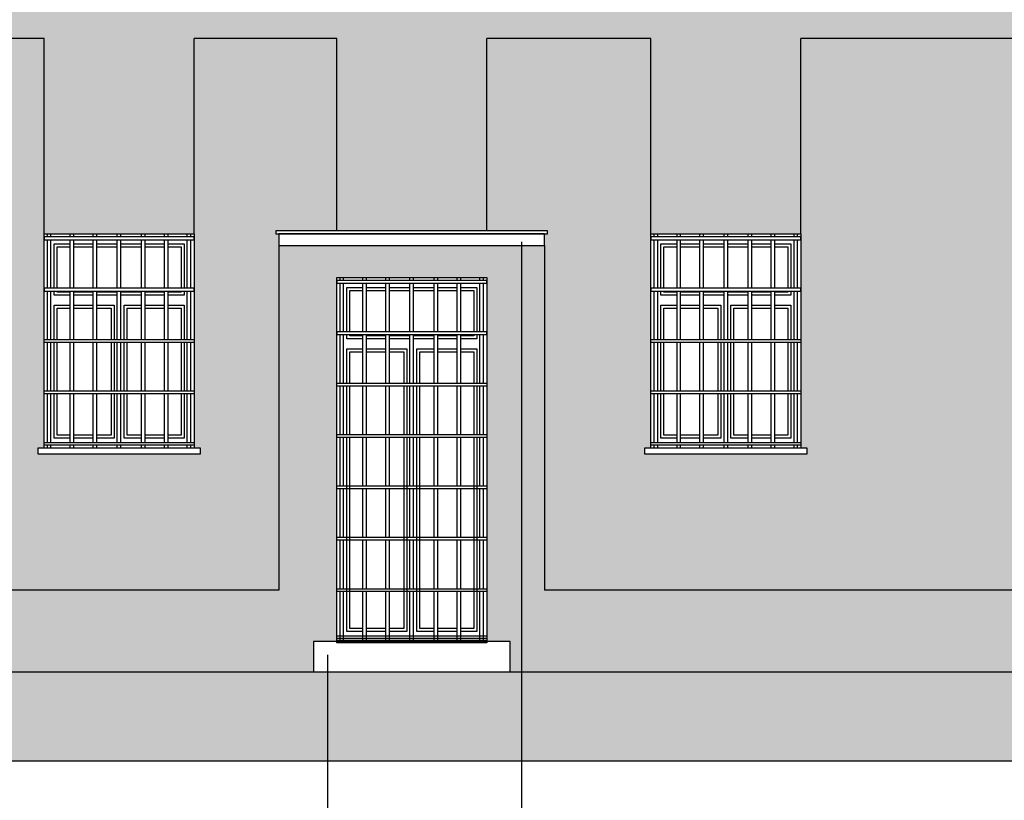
# Model space of a CAD drawing. Header units: millimetres. Extents: x 50026 to 146998, y 1038179 to 1573505.
# Tile 3 of 122: x 51277 to 51967, y 1045685 to 1046231. Entities that reach past the tile are written whole.
import ezdxf

# ---------------------------------------------------------------- set-up
doc = ezdxf.new("R2010")
doc.units = ezdxf.units.MM
doc.header["$LTSCALE"] = 0.025
for name, color, linetype in [('NAPISY', 2, 'Continuous'), ('szrafy', 8, 'Continuous'), ('ściany', 5, 'Continuous')]:
    doc.layers.add(name, color=color, linetype=linetype)

# ---------------------------------------------------------------- blocks, each defined once
blk = doc.blocks.new('4')
at = {"layer": 'ściany'}
h = blk.add_hatch(color=254, dxfattribs=at)
h.dxf.hatch_style = 1
h.paths.add_polyline_path([(53374.84, 1046613.25), (50772.62, 1046613.25), (50772.62, 1046583.25), (53374.84, 1046583.25)])
h.paths.add_polyline_path([(53374.84, 1046248.25), (50772.62, 1046248.25), (50772.62, 1046218.25), (50955.23, 1046218.25), (50955.23, 1046081.35), (51060.23, 1046081.35), (51060.23, 1046218.25), (51294.23, 1046218.25), (51294.23, 1046081.35), (51399.23, 1046081.35), (51399.23, 1046218.25), (51499.23, 1046218.25), (51499.23, 1046083.48), (51604.23, 1046083.48), (51604.23, 1046218.25), (51719.23, 1046218.25), (51719.23, 1046081.35), (51824.23, 1046081.35), (51824.23, 1046218.25), (52114.23, 1046218.25), (52114.23, 1046081.35), (52219.23, 1046081.35), (52219.23, 1046218.25), (52319.23, 1046218.25), (52319.23, 1046081.35), (52424.23, 1046081.35), (52424.23, 1046218.25), (52524.23, 1046218.25), (52524.23, 1046081.35), (52629.23, 1046081.35), (52629.23, 1046218.25), (52729.23, 1046218.25), (52729.23, 1046081.35), (52834.23, 1046081.35), (52834.23, 1046218.25), (53088.23, 1046218.25), (53088.23, 1046081.35), (53193.23, 1046081.35), (53193.23, 1046218.25), (53243.23, 1046218.25), (53243.23, 1046081.35), (53348.23, 1046081.35), (53348.23, 1046218.25), (53374.84, 1046218.25)])
h.paths.add_polyline_path([(53400.23, 1046248.25), (53384.84, 1046248.25), (53384.84, 1046218.25), (53400.23, 1046218.25)])
h.paths.add_polyline_path([(53400.23, 1046613.25), (53384.84, 1046613.25), (53384.84, 1046583.25), (53400.23, 1046583.25)])
h.paths.add_polyline_path([(50762.62, 1046613.25), (50747.23, 1046613.25), (50747.23, 1046583.25), (50762.62, 1046583.25)])
h.paths.add_polyline_path([(50762.62, 1046248.25), (50747.23, 1046248.25), (50747.23, 1046218.25), (50762.62, 1046218.25)])
h = blk.add_hatch(color=253, dxfattribs=at)
h.dxf.hatch_style = 1
h.paths.add_polyline_path([(51294.23, 1046218.25), (51060.23, 1046218.25), (51060.23, 1046081.35), (51060.23, 1045931.35), (51064.63, 1045931.35), (51064.63, 1045927.45), (50950.83, 1045927.45), (50950.83, 1045931.35), (50955.23, 1045931.35), (50955.23, 1046081.35), (50955.23, 1046218.25), (50772.62, 1046218.25), (50772.62, 1045831.98), (51458.68, 1045831.98), (51458.68, 1046073.2), (51458.68, 1046081.35), (51456.56, 1046081.35), (51456.56, 1046083.48), (51499.23, 1046083.48), (51499.23, 1046218.25), (51399.23, 1046218.25), (51399.23, 1046081.35), (51399.23, 1045931.35), (51403.63, 1045931.35), (51403.63, 1045927.45), (51289.83, 1045927.45), (51289.83, 1045931.35), (51294.23, 1045931.35), (51294.23, 1046081.35)])
h = blk.add_hatch(color=253, dxfattribs=at)
h.dxf.hatch_style = 1
h.paths.add_polyline_path([(53374.84, 1046218.25), (53348.23, 1046218.25), (53348.23, 1046081.35), (53348.23, 1045931.35), (53352.63, 1045931.35), (53352.63, 1045927.45), (53238.83, 1045927.45), (53238.83, 1045931.35), (53243.23, 1045931.35), (53243.23, 1046081.35), (53243.23, 1046218.25), (53193.23, 1046218.25), (53193.23, 1046081.35), (53193.23, 1045931.35), (53197.63, 1045931.35), (53197.63, 1045927.45), (53083.83, 1045927.45), (53083.83, 1045931.35), (53088.23, 1045931.35), (53088.23, 1046081.35), (53088.23, 1046218.25), (52834.23, 1046218.25), (52834.23, 1046081.35), (52834.23, 1045931.35), (52838.63, 1045931.35), (52838.63, 1045927.45), (52724.83, 1045927.45), (52724.83, 1045931.35), (52729.23, 1045931.35), (52729.23, 1046081.35), (52729.23, 1046218.25), (52629.23, 1046218.25), (52629.23, 1046081.35), (52629.23, 1045931.35), (52633.63, 1045931.35), (52633.63, 1045927.45), (52519.83, 1045927.45), (52519.83, 1045931.35), (52524.23, 1045931.35), (52524.23, 1046081.35), (52524.23, 1046218.25), (52424.23, 1046218.25), (52424.23, 1046081.35), (52424.23, 1045931.35), (52428.63, 1045931.35), (52428.63, 1045927.45), (52314.83, 1045927.45), (52314.83, 1045931.35), (52319.23, 1045931.35), (52319.23, 1046081.35), (52319.23, 1046218.25), (52219.23, 1046218.25), (52219.23, 1046081.35), (52219.23, 1045931.35), (52223.63, 1045931.35), (52223.63, 1045927.45), (52109.83, 1045927.45), (52109.83, 1045931.35), (52114.23, 1045931.35), (52114.23, 1046081.35), (52114.23, 1046218.25), (51824.23, 1046218.25), (51824.23, 1046081.35), (51824.23, 1045931.35), (51828.63, 1045931.35), (51828.63, 1045927.45), (51714.83, 1045927.45), (51714.83, 1045931.35), (51719.23, 1045931.35), (51719.23, 1046081.35), (51719.23, 1046218.25), (51604.23, 1046218.25), (51604.23, 1046083.48), (51646.89, 1046083.48), (51646.89, 1046081.35), (51644.77, 1046081.35), (51644.77, 1046073.2), (51644.77, 1045832.03), (53374.84, 1045832.03)])

msp = doc.modelspace()

# ---------------------------------------------------------------- hatches: boundary and pattern name
at = {"layer": 'ściany'}
h = msp.add_hatch(color=24, dxfattribs=at)
h.dxf.hatch_style = 1
h.paths.add_polyline_path([(53400.228, 1045832.03145), (53384.83782, 1045832.03145), (53384.83782, 1045817.61619), (53385.76782, 1045817.61619), (53385.76782, 1045815.91636), (53385.10379, 1045815.91636), (53385.10379, 1045809.11221), (53384.83782, 1045809.11221), (53384.83782, 1045803.12654, -0.134372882), (53385.64752, 1045800.16806, -0.134372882), (53384.83782, 1045797.20958), (53384.83782, 1045792.14939), (53385.76782, 1045792.14939), (53385.76782, 1045790.44955), (53385.10379, 1045790.44955), (53385.10379, 1045783.64541), (53384.83782, 1045783.64541), (53384.83782, 1045774.81503), (53400.228, 1045774.81503)])
h.paths.add_polyline_path([(53437.228, 1045832.03145), (53400.228, 1045832.03145), (53400.228, 1045774.81503), (53437.228, 1045774.81503)])
h.paths.add_polyline_path([(53374.57185, 1045815.91636), (53373.90781, 1045815.91636), (53373.90781, 1045817.61619), (53374.83782, 1045817.61619), (53374.83782, 1045832.03145), (51644.77388, 1045832.03145), (51644.77388, 1046073.19542), (51458.68212, 1046073.19542), (51458.68212, 1045831.97528), (50772.61819, 1045831.97528), (50772.61819, 1045817.61619), (50773.54819, 1045817.61619), (50773.54819, 1045815.91636), (50772.88416, 1045815.91636), (50772.88416, 1045809.11221), (50772.61819, 1045809.11221), (50772.61819, 1045803.12654, -0.134372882), (50773.42789, 1045800.16806, -0.134372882), (50772.61819, 1045797.20958), (50772.61819, 1045792.14939), (50773.54819, 1045792.14939), (50773.54819, 1045790.44955), (50772.88416, 1045790.44955), (50772.88416, 1045783.64541), (50772.61819, 1045783.64541), (50772.61819, 1045774.81503), (51482.84604, 1045774.81503), (51482.84604, 1045795.93554), (51499.228, 1045795.93554), (51499.228, 1045796.9964), (51499.228, 1045799.99423), (51499.228, 1046050.82498), (51604.228, 1046050.82498), (51604.228, 1045795.93554), (51620.60997, 1045795.93554), (51620.60997, 1045774.81503), (53374.83782, 1045774.81503), (53374.83782, 1045783.64734, -0.38129735), (53374.57185, 1045783.94541), (53374.57185, 1045790.44955), (53373.90781, 1045790.44955), (53373.90781, 1045792.14939), (53374.83782, 1045792.14939), (53374.83782, 1045797.20958, -0.134372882), (53374.02812, 1045800.16806, -0.134372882), (53374.83782, 1045803.12654), (53374.83782, 1045809.11414, -0.38129735), (53374.57185, 1045809.41221)])
h.paths.add_polyline_path([(50762.35222, 1045815.91636), (50761.68818, 1045815.91636), (50761.68818, 1045817.61619), (50762.61819, 1045817.61619), (50762.61819, 1045831.97528), (50747.228, 1045831.97528), (50747.228, 1045774.81503), (50762.61819, 1045774.81503), (50762.61819, 1045783.64734, -0.38129735), (50762.35222, 1045783.94541), (50762.35222, 1045790.44955), (50761.68818, 1045790.44955), (50761.68818, 1045792.14939), (50762.61819, 1045792.14939), (50762.61819, 1045797.20958, -0.134372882), (50761.80849, 1045800.16806, -0.134372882), (50762.61819, 1045803.12654), (50762.61819, 1045809.11414, -0.38129735), (50762.35222, 1045809.41221)])
h.paths.add_polyline_path([(50747.228, 1045831.97528), (50710.228, 1045831.97528), (50710.228, 1045774.81503), (50747.228, 1045774.81503)])
h = msp.add_hatch(dxfattribs=at)
h.set_pattern_fill('AR-B816,_O', color=1, scale=0.06)
h.set_pattern_definition([(0, (-5249.33, 517142.27), (0, 12.192), []), (90, (-5249.33, 517142.27), (-12.192, 12.192), [12.192, -12.192])])
h.paths.add_polyline_path([(53374.57185, 1045815.91636), (53373.90781, 1045815.91636), (53373.90781, 1045817.61619), (53374.83782, 1045817.61619), (53374.83782, 1045832.03145), (51644.77388, 1045832.03145), (51644.77388, 1046073.19542), (51458.68212, 1046073.19542), (51458.68212, 1045831.97528), (50772.61819, 1045831.97528), (50772.61819, 1045817.61619), (50773.54819, 1045817.61619), (50773.54819, 1045815.91636), (50772.88416, 1045815.91636), (50772.88416, 1045809.11221), (50772.61819, 1045809.11221), (50772.61819, 1045803.12654, -0.134372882), (50773.42789, 1045800.16806, -0.134372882), (50772.61819, 1045797.20958), (50772.61819, 1045792.14939), (50773.54819, 1045792.14939), (50773.54819, 1045790.44955), (50772.88416, 1045790.44955), (50772.88416, 1045783.64541), (50772.61819, 1045783.64541), (50772.61819, 1045774.81503), (51482.84604, 1045774.81503), (51482.84604, 1045795.93554), (51499.228, 1045795.93554), (51499.228, 1045796.9964), (51499.228, 1045799.99423), (51499.228, 1046050.82498), (51604.228, 1046050.82498), (51604.228, 1045795.93554), (51620.60997, 1045795.93554), (51620.60997, 1045774.81503), (53374.83782, 1045774.81503), (53374.83782, 1045783.64734, -0.38129735), (53374.57185, 1045783.94541), (53374.57185, 1045790.44955), (53373.90781, 1045790.44955), (53373.90781, 1045792.14939), (53374.83782, 1045792.14939), (53374.83782, 1045797.20958, -0.134372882), (53374.02812, 1045800.16806, -0.134372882), (53374.83782, 1045803.12654), (53374.83782, 1045809.11414, -0.38129735), (53374.57185, 1045809.41221)])
h.paths.add_polyline_path([(53437.228, 1045832.03145), (53400.228, 1045832.03145), (53400.228, 1045774.81503), (53437.228, 1045774.81503)])
h = msp.add_hatch(color=5, dxfattribs=at)
h.dxf.hatch_style = 1
h.paths.add_polyline_path([(50452.95729, 1045774.81503), (53867.13369, 1045774.81503), (53867.13369, 1045712.17107), (50452.95729, 1045712.17107)])

# ---------------------------------------------------------------- linework, layer by layer
at = {"layer": 'NAPISY', "linetype": 'Continuous', "ltscale": 0.2}
for p, q in [((51628.81075, 1045141.99788), (51628.81075, 1046075.7194)), ((51492.87753, 1045417.32612), (51492.87753, 1045786.71883))]:
    msp.add_line(p, q, dxfattribs=at)
at = {"layer": 'ściany', "color": 7}
for p, q in [((51294.228, 1046218.24601), (51060.228, 1046218.24601)), ((51294.228, 1046081.34794), (51294.228, 1046218.24601)), ((51499.228, 1046218.24601), (51399.228, 1046218.24601)), ((51399.228, 1046081.34794), (51399.228, 1046218.24601)), ((51499.228, 1046083.47983), (51499.228, 1046218.24601)), ((51719.228, 1046218.24601), (51604.228, 1046218.24601)), ((51604.228, 1046083.47983), (51604.228, 1046218.24601)), ((51719.228, 1046081.34794), (51719.228, 1046218.24601)), ((52114.228, 1046218.24601), (51824.228, 1046218.24601)), ((51824.228, 1046081.34794), (51824.228, 1046218.24601)), ((51296.44274, 1046079.25633), (51296.44274, 1046081.34794)), ((51296.44274, 1046043.2939), (51296.44274, 1046077.28925)), ((51298.97594, 1046079.25633), (51298.97594, 1046081.34794)), ((51298.97594, 1046043.2939), (51298.97594, 1046077.28925)), ((51312.50011, 1046079.25633), (51312.50011, 1046081.34794)), ((51312.50011, 1046043.2939), (51312.50011, 1046077.28925)), ((51315.03332, 1046079.25633), (51315.03332, 1046081.34794)), ((51315.03332, 1046043.2939), (51315.03332, 1046077.28925)), ((51328.55749, 1046079.25633), (51328.55749, 1046081.34794)), ((51328.55749, 1046043.2939), (51328.55749, 1046077.28925)), ((51331.09069, 1046079.25633), (51331.09069, 1046081.34794)), ((51331.09069, 1046043.2939), (51331.09069, 1046077.28925)), ((51345.45242, 1046079.25633), (51345.45242, 1046081.34794)), ((51345.45242, 1046043.2939), (51345.45242, 1046077.28925)), ((51347.98562, 1046079.25633), (51347.98562, 1046081.34794)), ((51347.98562, 1046043.2939), (51347.98562, 1046077.28925)), ((51362.36531, 1046079.25633), (51362.36531, 1046081.34794)), ((51362.36531, 1046043.2939), (51362.36531, 1046077.28925)), ((51364.89851, 1046079.25633), (51364.89851, 1046081.34794)), ((51364.89851, 1046043.2939), (51364.89851, 1046077.28925)), ((51378.42269, 1046079.25633), (51378.42269, 1046081.34794)), ((51378.42269, 1046043.2939), (51378.42269, 1046077.28925)), ((51380.95589, 1046079.25633), (51380.95589, 1046081.34794)), ((51380.95589, 1046043.2939), (51380.95589, 1046077.28925)), ((51394.48006, 1046079.25633), (51394.48006, 1046081.34794)), ((51394.48006, 1046043.2939), (51394.48006, 1046077.28925)), ((51397.01327, 1046079.25633), (51397.01327, 1046081.34794)), ((51397.01327, 1046043.2939), (51397.01327, 1046077.28925)), ((51721.44274, 1046079.25633), (51721.44274, 1046081.34794)), ((51721.44274, 1046043.2939), (51721.44274, 1046077.28925)), ((51723.97594, 1046079.25633), (51723.97594, 1046081.34794)), ((51723.97594, 1046043.2939), (51723.97594, 1046077.28925)), ((51737.50011, 1046079.25633), (51737.50011, 1046081.34794)), ((51737.50011, 1046043.2939), (51737.50011, 1046077.28925)), ((51740.03332, 1046079.25633), (51740.03332, 1046081.34794)), ((51740.03332, 1046043.2939), (51740.03332, 1046077.28925)), ((51753.55749, 1046079.25633), (51753.55749, 1046081.34794)), ((51753.55749, 1046043.2939), (51753.55749, 1046077.28925)), ((51756.09069, 1046079.25633), (51756.09069, 1046081.34794)), ((51756.09069, 1046043.2939), (51756.09069, 1046077.28925)), ((51770.45242, 1046079.25633), (51770.45242, 1046081.34794)), ((51770.45242, 1046043.2939), (51770.45242, 1046077.28925)), ((51772.98562, 1046079.25633), (51772.98562, 1046081.34794)), ((51772.98562, 1046043.2939), (51772.98562, 1046077.28925)), ((51787.36531, 1046079.25633), (51787.36531, 1046081.34794)), ((51787.36531, 1046043.2939), (51787.36531, 1046077.28925)), ((51789.89851, 1046079.25633), (51789.89851, 1046081.34794)), ((51789.89851, 1046043.2939), (51789.89851, 1046077.28925)), ((51803.42269, 1046079.25633), (51803.42269, 1046081.34794)), ((51803.42269, 1046043.2939), (51803.42269, 1046077.28925)), ((51805.95589, 1046079.25633), (51805.95589, 1046081.34794)), ((51805.95589, 1046043.2939), (51805.95589, 1046077.28925)), ((51819.48006, 1046079.25633), (51819.48006, 1046081.34794)), ((51819.48006, 1046043.2939), (51819.48006, 1046077.28925)), ((51822.01327, 1046079.25633), (51822.01327, 1046081.34794)), ((51822.01327, 1046043.2939), (51822.01327, 1046077.28925)), ((51458.68212, 1046073.19542), (51458.68212, 1045831.97528)), ((51644.77388, 1046073.19542), (51644.77388, 1045832.03145)), ((51501.44274, 1046048.73336), (51501.44274, 1046050.82498)), ((51503.97594, 1046048.73336), (51503.97594, 1046050.82498)), ((51517.50011, 1046048.73336), (51517.50011, 1046050.82498)), ((51520.03332, 1046048.73336), (51520.03332, 1046050.82498)), ((51533.55749, 1046048.73336), (51533.55749, 1046050.82498)), ((51536.09069, 1046048.73336), (51536.09069, 1046050.82498)), ((51550.45242, 1046048.73336), (51550.45242, 1046050.82498)), ((51552.98562, 1046048.73336), (51552.98562, 1046050.82498)), ((51567.36531, 1046048.73336), (51567.36531, 1046050.82498)), ((51569.89851, 1046048.73336), (51569.89851, 1046050.82498)), ((51583.42269, 1046048.73336), (51583.42269, 1046050.82498)), ((51585.95589, 1046048.73336), (51585.95589, 1046050.82498)), ((51599.48006, 1046048.73336), (51599.48006, 1046050.82498)), ((51602.01327, 1046048.73336), (51602.01327, 1046050.82498)), ((51296.44274, 1046007.33148), (51296.44274, 1046041.32682)), ((51298.97594, 1046007.33148), (51298.97594, 1046041.32682)), ((51312.50011, 1046007.33148), (51312.50011, 1046041.32682)), ((51315.03332, 1046007.33148), (51315.03332, 1046041.32682)), ((51328.55749, 1046007.33148), (51328.55749, 1046041.32682)), ((51331.09069, 1046007.33148), (51331.09069, 1046041.32682)), ((51345.45242, 1046007.33148), (51345.45242, 1046041.32682)), ((51347.98562, 1046007.33148), (51347.98562, 1046041.32682)), ((51362.36531, 1046007.33148), (51362.36531, 1046041.32682)), ((51364.89851, 1046007.33148), (51364.89851, 1046041.32682)), ((51378.42269, 1046007.33148), (51378.42269, 1046041.32682)), ((51380.95589, 1046007.33148), (51380.95589, 1046041.32682)), ((51394.48006, 1046007.33148), (51394.48006, 1046041.32682)), ((51397.01327, 1046007.33148), (51397.01327, 1046041.32682)), ((51501.44274, 1046012.77094), (51501.44274, 1046046.76628)), ((51503.97594, 1046012.77094), (51503.97594, 1046046.76628)), ((51517.50011, 1046012.77094), (51517.50011, 1046046.76628)), ((51520.03332, 1046012.77094), (51520.03332, 1046046.76628)), ((51533.55749, 1046012.77094), (51533.55749, 1046046.76628)), ((51536.09069, 1046012.77094), (51536.09069, 1046046.76628)), ((51550.45242, 1046012.77094), (51550.45242, 1046046.76628)), ((51552.98562, 1046012.77094), (51552.98562, 1046046.76628)), ((51567.36531, 1046012.77094), (51567.36531, 1046046.76628)), ((51569.89851, 1046012.77094), (51569.89851, 1046046.76628)), ((51583.42269, 1046012.77094), (51583.42269, 1046046.76628)), ((51585.95589, 1046012.77094), (51585.95589, 1046046.76628)), ((51599.48006, 1046012.77094), (51599.48006, 1046046.76628)), ((51602.01327, 1046012.77094), (51602.01327, 1046046.76628)), ((51721.44274, 1046007.33148), (51721.44274, 1046041.32682)), ((51723.97594, 1046007.33148), (51723.97594, 1046041.32682)), ((51737.50011, 1046007.33148), (51737.50011, 1046041.32682)), ((51740.03332, 1046007.33148), (51740.03332, 1046041.32682)), ((51753.55749, 1046007.33148), (51753.55749, 1046041.32682)), ((51756.09069, 1046007.33148), (51756.09069, 1046041.32682)), ((51770.45242, 1046007.33148), (51770.45242, 1046041.32682)), ((51772.98562, 1046007.33148), (51772.98562, 1046041.32682)), ((51787.36531, 1046007.33148), (51787.36531, 1046041.32682)), ((51789.89851, 1046007.33148), (51789.89851, 1046041.32682)), ((51803.42269, 1046007.33148), (51803.42269, 1046041.32682)), ((51805.95589, 1046007.33148), (51805.95589, 1046041.32682)), ((51819.48006, 1046007.33148), (51819.48006, 1046041.32682)), ((51822.01327, 1046007.33148), (51822.01327, 1046041.32682)), ((51501.44274, 1045976.80852), (51501.44274, 1046010.80386)), ((51503.97594, 1045976.80852), (51503.97594, 1046010.80386)), ((51517.50011, 1045976.80852), (51517.50011, 1046010.80386)), ((51520.03332, 1045976.80852), (51520.03332, 1046010.80386)), ((51533.55749, 1045976.80852), (51533.55749, 1046010.80386)), ((51536.09069, 1045976.80852), (51536.09069, 1046010.80386)), ((51550.45242, 1045976.80852), (51550.45242, 1046010.80386)), ((51552.98562, 1045976.80852), (51552.98562, 1046010.80386)), ((51567.36531, 1045976.80852), (51567.36531, 1046010.80386)), ((51569.89851, 1045976.80852), (51569.89851, 1046010.80386)), ((51583.42269, 1045976.80852), (51583.42269, 1046010.80386)), ((51585.95589, 1045976.80852), (51585.95589, 1046010.80386)), ((51599.48006, 1045976.80852), (51599.48006, 1046010.80386)), ((51602.01327, 1045976.80852), (51602.01327, 1046010.80386)), ((51296.44274, 1045971.36906), (51296.44274, 1046005.3644)), ((51298.97594, 1045971.36906), (51298.97594, 1046005.3644)), ((51312.50011, 1045971.36906), (51312.50011, 1046005.3644)), ((51315.03332, 1045971.36906), (51315.03332, 1046005.3644)), ((51328.55749, 1045971.36906), (51328.55749, 1046005.3644)), ((51331.09069, 1045971.36906), (51331.09069, 1046005.3644)), ((51345.45242, 1045971.36906), (51345.45242, 1046005.3644)), ((51347.98562, 1045971.36906), (51347.98562, 1046005.3644)), ((51362.36531, 1045971.36906), (51362.36531, 1046005.3644)), ((51364.89851, 1045971.36906), (51364.89851, 1046005.3644)), ((51378.42269, 1045971.36906), (51378.42269, 1046005.3644)), ((51380.95589, 1045971.36906), (51380.95589, 1046005.3644)), ((51394.48006, 1045971.36906), (51394.48006, 1046005.3644)), ((51397.01327, 1045971.36906), (51397.01327, 1046005.3644)), ((51721.44274, 1045971.36906), (51721.44274, 1046005.3644)), ((51723.97594, 1045971.36906), (51723.97594, 1046005.3644)), ((51737.50011, 1045971.36906), (51737.50011, 1046005.3644)), ((51740.03332, 1045971.36906), (51740.03332, 1046005.3644)), ((51753.55749, 1045971.36906), (51753.55749, 1046005.3644)), ((51756.09069, 1045971.36906), (51756.09069, 1046005.3644)), ((51770.45242, 1045971.36906), (51770.45242, 1046005.3644)), ((51772.98562, 1045971.36906), (51772.98562, 1046005.3644)), ((51787.36531, 1045971.36906), (51787.36531, 1046005.3644)), ((51789.89851, 1045971.36906), (51789.89851, 1046005.3644)), ((51803.42269, 1045971.36906), (51803.42269, 1046005.3644)), ((51805.95589, 1045971.36906), (51805.95589, 1046005.3644)), ((51819.48006, 1045971.36906), (51819.48006, 1046005.3644)), ((51822.01327, 1045971.36906), (51822.01327, 1046005.3644)), ((51501.44274, 1045940.84609), (51501.44274, 1045974.84144)), ((51503.97594, 1045940.84609), (51503.97594, 1045974.84144)), ((51517.50011, 1045940.84609), (51517.50011, 1045974.84144)), ((51520.03332, 1045940.84609), (51520.03332, 1045974.84144)), ((51533.55749, 1045940.84609), (51533.55749, 1045974.84144)), ((51536.09069, 1045940.84609), (51536.09069, 1045974.84144)), ((51550.45242, 1045940.84609), (51550.45242, 1045974.84144)), ((51552.98562, 1045940.84609), (51552.98562, 1045974.84144)), ((51567.36531, 1045940.84609), (51567.36531, 1045974.84144)), ((51569.89851, 1045940.84609), (51569.89851, 1045974.84144)), ((51583.42269, 1045940.84609), (51583.42269, 1045974.84144)), ((51585.95589, 1045940.84609), (51585.95589, 1045974.84144)), ((51599.48006, 1045940.84609), (51599.48006, 1045974.84144)), ((51602.01327, 1045940.84609), (51602.01327, 1045974.84144)), ((51296.44274, 1045935.40663), (51296.44274, 1045969.40198)), ((51298.97594, 1045935.40663), (51298.97594, 1045969.40198)), ((51312.50011, 1045935.40663), (51312.50011, 1045969.40198)), ((51315.03332, 1045935.40663), (51315.03332, 1045969.40198)), ((51328.55749, 1045935.40663), (51328.55749, 1045969.40198)), ((51331.09069, 1045935.40663), (51331.09069, 1045969.40198)), ((51345.45242, 1045935.40663), (51345.45242, 1045969.40198)), ((51347.98562, 1045935.40663), (51347.98562, 1045969.40198)), ((51362.36531, 1045935.40663), (51362.36531, 1045969.40198)), ((51364.89851, 1045935.40663), (51364.89851, 1045969.40198)), ((51378.42269, 1045935.40663), (51378.42269, 1045969.40198)), ((51380.95589, 1045935.40663), (51380.95589, 1045969.40198)), ((51394.48006, 1045935.40663), (51394.48006, 1045969.40198)), ((51397.01327, 1045935.40663), (51397.01327, 1045969.40198)), ((51721.44274, 1045935.40663), (51721.44274, 1045969.40198)), ((51723.97594, 1045935.40663), (51723.97594, 1045969.40198)), ((51737.50011, 1045935.40663), (51737.50011, 1045969.40198)), ((51740.03332, 1045935.40663), (51740.03332, 1045969.40198)), ((51753.55749, 1045935.40663), (51753.55749, 1045969.40198)), ((51756.09069, 1045935.40663), (51756.09069, 1045969.40198)), ((51770.45242, 1045935.40663), (51770.45242, 1045969.40198)), ((51772.98562, 1045935.40663), (51772.98562, 1045969.40198)), ((51787.36531, 1045935.40663), (51787.36531, 1045969.40198)), ((51789.89851, 1045935.40663), (51789.89851, 1045969.40198)), ((51803.42269, 1045935.40663), (51803.42269, 1045969.40198)), ((51805.95589, 1045935.40663), (51805.95589, 1045969.40198)), ((51819.48006, 1045935.40663), (51819.48006, 1045969.40198)), ((51822.01327, 1045935.40663), (51822.01327, 1045969.40198)), ((51501.44274, 1045904.88367), (51501.44274, 1045938.87901)), ((51503.97594, 1045904.88367), (51503.97594, 1045938.87901)), ((51517.50011, 1045904.88367), (51517.50011, 1045938.87901)), ((51520.03332, 1045904.88367), (51520.03332, 1045938.87901)), ((51533.55749, 1045904.88367), (51533.55749, 1045938.87901)), ((51536.09069, 1045904.88367), (51536.09069, 1045938.87901)), ((51550.45242, 1045904.88367), (51550.45242, 1045938.87901)), ((51552.98562, 1045904.88367), (51552.98562, 1045938.87901)), ((51567.36531, 1045904.88367), (51567.36531, 1045938.87901)), ((51569.89851, 1045904.88367), (51569.89851, 1045938.87901)), ((51583.42269, 1045904.88367), (51583.42269, 1045938.87901)), ((51585.95589, 1045904.88367), (51585.95589, 1045938.87901)), ((51599.48006, 1045904.88367), (51599.48006, 1045938.87901)), ((51602.01327, 1045904.88367), (51602.01327, 1045938.87901)), ((51296.44274, 1045931.34794), (51296.44274, 1045933.43955)), ((51298.97594, 1045931.34794), (51298.97594, 1045933.43955)), ((51312.50011, 1045931.34794), (51312.50011, 1045933.43955)), ((51315.03332, 1045931.34794), (51315.03332, 1045933.43955)), ((51328.55749, 1045931.34794), (51328.55749, 1045933.43955)), ((51331.09069, 1045931.34794), (51331.09069, 1045933.43955)), ((51345.45242, 1045931.34794), (51345.45242, 1045933.43955)), ((51347.98562, 1045931.34794), (51347.98562, 1045933.43955)), ((51362.36531, 1045931.34794), (51362.36531, 1045933.43955)), ((51364.89851, 1045931.34794), (51364.89851, 1045933.43955)), ((51378.42269, 1045931.34794), (51378.42269, 1045933.43955)), ((51380.95589, 1045931.34794), (51380.95589, 1045933.43955)), ((51394.48006, 1045931.34794), (51394.48006, 1045933.43955)), ((51397.01327, 1045931.34794), (51397.01327, 1045933.43955)), ((51721.44274, 1045931.34794), (51721.44274, 1045933.43955)), ((51723.97594, 1045931.34794), (51723.97594, 1045933.43955)), ((51737.50011, 1045931.34794), (51737.50011, 1045933.43955)), ((51740.03332, 1045931.34794), (51740.03332, 1045933.43955)), ((51753.55749, 1045931.34794), (51753.55749, 1045933.43955)), ((51756.09069, 1045931.34794), (51756.09069, 1045933.43955)), ((51770.45242, 1045931.34794), (51770.45242, 1045933.43955)), ((51772.98562, 1045931.34794), (51772.98562, 1045933.43955)), ((51787.36531, 1045931.34794), (51787.36531, 1045933.43955)), ((51789.89851, 1045931.34794), (51789.89851, 1045933.43955)), ((51803.42269, 1045931.34794), (51803.42269, 1045933.43955)), ((51805.95589, 1045931.34794), (51805.95589, 1045933.43955)), ((51819.48006, 1045931.34794), (51819.48006, 1045933.43955)), ((51822.01327, 1045931.34794), (51822.01327, 1045933.43955)), ((51501.44274, 1045868.92125), (51501.44274, 1045902.91659)), ((51503.97594, 1045868.92125), (51503.97594, 1045902.91659)), ((51517.50011, 1045868.92125), (51517.50011, 1045902.91659)), ((51520.03332, 1045868.92125), (51520.03332, 1045902.91659)), ((51533.55749, 1045868.92125), (51533.55749, 1045902.91659)), ((51536.09069, 1045868.92125), (51536.09069, 1045902.91659)), ((51550.45242, 1045868.92125), (51550.45242, 1045902.91659)), ((51552.98562, 1045868.92125), (51552.98562, 1045902.91659)), ((51567.36531, 1045868.92125), (51567.36531, 1045902.91659)), ((51569.89851, 1045868.92125), (51569.89851, 1045902.91659)), ((51583.42269, 1045868.92125), (51583.42269, 1045902.91659)), ((51585.95589, 1045868.92125), (51585.95589, 1045902.91659)), ((51599.48006, 1045868.92125), (51599.48006, 1045902.91659)), ((51602.01327, 1045868.92125), (51602.01327, 1045902.91659)), ((51501.44274, 1045832.95882), (51501.44274, 1045866.95417)), ((51503.97594, 1045832.95882), (51503.97594, 1045866.95417)), ((51517.50011, 1045832.95882), (51517.50011, 1045866.95417)), ((51520.03332, 1045832.95882), (51520.03332, 1045866.95417)), ((51533.55749, 1045832.95882), (51533.55749, 1045866.95417)), ((51536.09069, 1045832.95882), (51536.09069, 1045866.95417)), ((51550.45242, 1045832.95882), (51550.45242, 1045866.95417)), ((51552.98562, 1045832.95882), (51552.98562, 1045866.95417)), ((51567.36531, 1045832.95882), (51567.36531, 1045866.95417)), ((51569.89851, 1045832.95882), (51569.89851, 1045866.95417)), ((51583.42269, 1045832.95882), (51583.42269, 1045866.95417)), ((51585.95589, 1045832.95882), (51585.95589, 1045866.95417)), ((51599.48006, 1045832.95882), (51599.48006, 1045866.95417)), ((51602.01327, 1045832.95882), (51602.01327, 1045866.95417)), ((51458.68212, 1045831.97528), (50772.61819, 1045831.97528)), ((51501.44274, 1045796.9964), (51501.44274, 1045830.99174)), ((51503.97594, 1045796.9964), (51503.97594, 1045830.99174)), ((51517.50011, 1045796.9964), (51517.50011, 1045830.99174)), ((51520.03332, 1045796.9964), (51520.03332, 1045830.99174)), ((51533.55749, 1045796.9964), (51533.55749, 1045830.99174)), ((51536.09069, 1045796.9964), (51536.09069, 1045830.99174)), ((51550.45242, 1045796.9964), (51550.45242, 1045830.99174)), ((51552.98562, 1045796.9964), (51552.98562, 1045830.99174)), ((51567.36531, 1045796.9964), (51567.36531, 1045830.99174)), ((51569.89851, 1045796.9964), (51569.89851, 1045830.99174)), ((51583.42269, 1045796.9964), (51583.42269, 1045830.99174)), ((51585.95589, 1045796.9964), (51585.95589, 1045830.99174)), ((51599.48006, 1045796.9964), (51599.48006, 1045830.99174)), ((51602.01327, 1045796.9964), (51602.01327, 1045830.99174)), ((53374.83782, 1045832.03145), (51644.77388, 1045832.03145)), ((51501.44274, 1045795.93554), (51501.44274, 1045798.02715)), ((51503.97594, 1045795.93554), (51503.97594, 1045798.02715)), ((51517.50011, 1045795.93554), (51517.50011, 1045798.02715)), ((51520.03332, 1045795.93554), (51520.03332, 1045798.02715)), ((51533.55749, 1045795.93554), (51533.55749, 1045798.02715)), ((51536.09069, 1045795.93554), (51536.09069, 1045798.02715)), ((51550.45242, 1045795.93554), (51550.45242, 1045798.02715)), ((51552.98562, 1045795.93554), (51552.98562, 1045798.02715)), ((51567.36531, 1045795.93554), (51567.36531, 1045798.02715)), ((51569.89851, 1045795.93554), (51569.89851, 1045798.02715)), ((51583.42269, 1045795.93554), (51583.42269, 1045798.02715)), ((51585.95589, 1045795.93554), (51585.95589, 1045798.02715)), ((51599.48006, 1045795.93554), (51599.48006, 1045798.02715)), ((51602.01327, 1045795.93554), (51602.01327, 1045798.02715))]:
    msp.add_line(p, q, dxfattribs=at)
at = {"layer": 'ściany', "color": 2}
for points in [[(51646.89134, 1046083.47983), (51456.56466, 1046083.47983), (51456.56466, 1046081.34794), (51646.89134, 1046081.34794)], [(51294.228, 1046081.34794), (51399.228, 1046081.34794), (51399.228, 1045931.34794), (51294.228, 1045931.34794)], [(51719.228, 1046081.34794), (51824.228, 1046081.34794), (51824.228, 1045931.34794), (51719.228, 1045931.34794)], [(51499.228, 1046050.82498), (51604.228, 1046050.82498), (51604.228, 1045795.93554), (51499.228, 1045795.93554)], [(50452.95729, 1045774.81503), (53867.13369, 1045774.81503), (53867.13369, 1045712.17107), (50452.95729, 1045712.17107)]]:
    msp.add_lwpolyline(points, close=True, dxfattribs=at)
at = {"layer": 'ściany', "color": 7}
for points in [[(51399.228, 1046079.25633), (51294.228, 1046079.25633), (51294.228, 1046077.28925), (51399.228, 1046077.28925)], [(51644.77388, 1046081.34794), (51458.68212, 1046081.34794), (51458.68212, 1046073.19542), (51644.77388, 1046073.19542)], [(51824.228, 1046079.25633), (51719.228, 1046079.25633), (51719.228, 1046077.28925), (51824.228, 1046077.28925)], [(51604.228, 1046048.73336), (51499.228, 1046048.73336), (51499.228, 1046046.76628), (51604.228, 1046046.76628)], [(51399.228, 1046043.2939), (51294.228, 1046043.2939), (51294.228, 1046041.32682), (51399.228, 1046041.32682)], [(51824.228, 1046043.2939), (51719.228, 1046043.2939), (51719.228, 1046041.32682), (51824.228, 1046041.32682)], [(51604.228, 1046012.77094), (51499.228, 1046012.77094), (51499.228, 1046010.80386), (51604.228, 1046010.80386)], [(51399.228, 1046005.3644), (51294.228, 1046005.3644), (51294.228, 1046007.33148), (51399.228, 1046007.33148)], [(51824.228, 1046005.3644), (51719.228, 1046005.3644), (51719.228, 1046007.33148), (51824.228, 1046007.33148)], [(51399.228, 1045969.40198), (51294.228, 1045969.40198), (51294.228, 1045971.36906), (51399.228, 1045971.36906)], [(51604.228, 1045974.84144), (51499.228, 1045974.84144), (51499.228, 1045976.80852), (51604.228, 1045976.80852)], [(51824.228, 1045969.40198), (51719.228, 1045969.40198), (51719.228, 1045971.36906), (51824.228, 1045971.36906)], [(51604.228, 1045938.87901), (51499.228, 1045938.87901), (51499.228, 1045940.84609), (51604.228, 1045940.84609)], [(51403.63083, 1045931.34794), (51289.82518, 1045931.34794), (51289.82518, 1045927.45267), (51403.63083, 1045927.45267)], [(51399.228, 1045933.43955), (51294.228, 1045933.43955), (51294.228, 1045935.40663), (51399.228, 1045935.40663)], [(51828.63083, 1045931.34794), (51714.82518, 1045931.34794), (51714.82518, 1045927.45267), (51828.63083, 1045927.45267)], [(51824.228, 1045933.43955), (51719.228, 1045933.43955), (51719.228, 1045935.40663), (51824.228, 1045935.40663)], [(51604.228, 1045902.91659), (51499.228, 1045902.91659), (51499.228, 1045904.88367), (51604.228, 1045904.88367)], [(51604.228, 1045866.95417), (51499.228, 1045866.95417), (51499.228, 1045868.92125), (51604.228, 1045868.92125)], [(51604.228, 1045830.99174), (51499.228, 1045830.99174), (51499.228, 1045832.95882), (51604.228, 1045832.95882)], [(51604.228, 1045798.02715), (51499.228, 1045798.02715), (51499.228, 1045799.99423), (51604.228, 1045799.99423)], [(51620.60997, 1045795.93554), (51482.84604, 1045795.93554), (51482.84604, 1045774.81503), (51620.60997, 1045774.81503)], [(51604.228, 1045795.02932), (51499.228, 1045795.02932), (51499.228, 1045796.9964), (51604.228, 1045796.9964)]]:
    msp.add_lwpolyline(points, close=True, dxfattribs=at)
for points in [[(51301.228, 1046043.2939), (51301.228, 1046074.34794), (51312.50011, 1046074.34794)], [(51301.228, 1046043.2939), (51301.228, 1046074.34794), (51312.50011, 1046074.34794)], [(51315.03332, 1046074.34794), (51328.55749, 1046074.34794)], [(51315.03332, 1046074.34794), (51328.55749, 1046074.34794)], [(51331.09069, 1046074.34794), (51345.45242, 1046074.34794)], [(51331.09069, 1046074.34794), (51345.45242, 1046074.34794)], [(51347.98562, 1046074.34794), (51362.36531, 1046074.34794)], [(51347.98562, 1046074.34794), (51362.36531, 1046074.34794)], [(51364.89851, 1046074.34794), (51378.42269, 1046074.34794)], [(51364.89851, 1046074.34794), (51378.42269, 1046074.34794)], [(51380.95589, 1046074.34794), (51392.228, 1046074.34794), (51392.228, 1046043.2939)], [(51380.95589, 1046074.34794), (51392.228, 1046074.34794), (51392.228, 1046043.2939)], [(51726.228, 1046043.2939), (51726.228, 1046074.34794), (51737.50011, 1046074.34794)], [(51726.228, 1046043.2939), (51726.228, 1046074.34794), (51737.50011, 1046074.34794)], [(51740.03332, 1046074.34794), (51753.55749, 1046074.34794)], [(51740.03332, 1046074.34794), (51753.55749, 1046074.34794)], [(51756.09069, 1046074.34794), (51770.45242, 1046074.34794)], [(51756.09069, 1046074.34794), (51770.45242, 1046074.34794)], [(51772.98562, 1046074.34794), (51787.36531, 1046074.34794)], [(51772.98562, 1046074.34794), (51787.36531, 1046074.34794)], [(51789.89851, 1046074.34794), (51803.42269, 1046074.34794)], [(51789.89851, 1046074.34794), (51803.42269, 1046074.34794)], [(51805.95589, 1046074.34794), (51817.228, 1046074.34794), (51817.228, 1046043.2939)], [(51805.95589, 1046074.34794), (51817.228, 1046074.34794), (51817.228, 1046043.2939)], [(51301.228, 1046038.35875), (51301.228, 1046041.32682)], [(51312.50011, 1046038.35875), (51301.228, 1046038.35875), (51301.228, 1046041.32682)], [(51392.228, 1046041.32682), (51392.228, 1046038.35875), (51380.95589, 1046038.35875)], [(51392.228, 1046041.32682), (51392.228, 1046038.35875)], [(51506.228, 1046012.77094), (51506.228, 1046043.82498), (51517.50011, 1046043.82498)], [(51506.228, 1046012.77094), (51506.228, 1046043.82498), (51517.50011, 1046043.82498)], [(51520.03332, 1046043.82498), (51533.55749, 1046043.82498)], [(51520.03332, 1046043.82498), (51533.55749, 1046043.82498)], [(51536.09069, 1046043.82498), (51550.45242, 1046043.82498)], [(51536.09069, 1046043.82498), (51550.45242, 1046043.82498)], [(51552.98562, 1046043.82498), (51567.36531, 1046043.82498)], [(51552.98562, 1046043.82498), (51567.36531, 1046043.82498)], [(51569.89851, 1046043.82498), (51583.42269, 1046043.82498)], [(51569.89851, 1046043.82498), (51583.42269, 1046043.82498)], [(51585.95589, 1046043.82498), (51597.228, 1046043.82498), (51597.228, 1046012.77094)], [(51585.95589, 1046043.82498), (51597.228, 1046043.82498), (51597.228, 1046012.77094)], [(51726.228, 1046038.35875), (51726.228, 1046041.32682)], [(51737.50011, 1046038.35875), (51726.228, 1046038.35875), (51726.228, 1046041.32682)], [(51817.228, 1046041.32682), (51817.228, 1046038.35875), (51805.95589, 1046038.35875)], [(51817.228, 1046041.32682), (51817.228, 1046038.35875)], [(51328.55749, 1046038.35875), (51315.03332, 1046038.35875)], [(51345.45242, 1046038.35875), (51331.09069, 1046038.35875)], [(51362.36531, 1046038.35875), (51347.98562, 1046038.35875)], [(51378.42269, 1046038.35875), (51364.89851, 1046038.35875)], [(51753.55749, 1046038.35875), (51740.03332, 1046038.35875)], [(51770.45242, 1046038.35875), (51756.09069, 1046038.35875)], [(51787.36531, 1046038.35875), (51772.98562, 1046038.35875)], [(51803.42269, 1046038.35875), (51789.89851, 1046038.35875)], [(51301.228, 1046007.33148), (51301.228, 1046031.35875)], [(51301.228, 1046007.33148), (51301.228, 1046031.35875), (51312.50011, 1046031.35875)], [(51315.03332, 1046031.35875), (51328.55749, 1046031.35875)], [(51331.09069, 1046031.35875), (51343.228, 1046031.35875), (51343.228, 1046007.33148)], [(51350.228, 1046007.33148), (51350.228, 1046031.35875), (51362.36531, 1046031.35875)], [(51364.89851, 1046031.35875), (51378.42269, 1046031.35875)], [(51380.95589, 1046031.35875), (51392.228, 1046031.35875), (51392.228, 1046007.33148)], [(51392.228, 1046031.35875), (51392.228, 1046007.33148)], [(51726.228, 1046007.33148), (51726.228, 1046031.35875)], [(51726.228, 1046007.33148), (51726.228, 1046031.35875), (51737.50011, 1046031.35875)], [(51740.03332, 1046031.35875), (51753.55749, 1046031.35875)], [(51756.09069, 1046031.35875), (51768.228, 1046031.35875), (51768.228, 1046007.33148)], [(51775.228, 1046007.33148), (51775.228, 1046031.35875), (51787.36531, 1046031.35875)], [(51789.89851, 1046031.35875), (51803.42269, 1046031.35875)], [(51805.95589, 1046031.35875), (51817.228, 1046031.35875), (51817.228, 1046007.33148)], [(51817.228, 1046031.35875), (51817.228, 1046007.33148)], [(51506.228, 1046007.83579), (51506.228, 1046010.80386)], [(51517.50011, 1046007.83579), (51506.228, 1046007.83579), (51506.228, 1046010.80386)], [(51533.55749, 1046007.83579), (51520.03332, 1046007.83579)], [(51550.45242, 1046007.83579), (51536.09069, 1046007.83579)], [(51567.36531, 1046007.83579), (51552.98562, 1046007.83579)], [(51583.42269, 1046007.83579), (51569.89851, 1046007.83579)], [(51597.228, 1046010.80386), (51597.228, 1046007.83579), (51585.95589, 1046007.83579)], [(51597.228, 1046010.80386), (51597.228, 1046007.83579)], [(51301.228, 1045971.36906), (51301.228, 1046005.3644)], [(51301.228, 1045971.36906), (51301.228, 1046005.3644)], [(51343.228, 1046005.3644), (51343.228, 1045971.36906)], [(51350.228, 1045971.36906), (51350.228, 1046005.3644)], [(51392.228, 1046005.3644), (51392.228, 1045971.36906)], [(51392.228, 1046005.3644), (51392.228, 1045971.36906)], [(51506.228, 1045976.80852), (51506.228, 1046000.83579)], [(51506.228, 1045976.80852), (51506.228, 1046000.83579), (51517.50011, 1046000.83579)], [(51520.03332, 1046000.83579), (51533.55749, 1046000.83579)], [(51536.09069, 1046000.83579), (51548.228, 1046000.83579), (51548.228, 1045976.80852)], [(51555.228, 1045976.80852), (51555.228, 1046000.83579), (51567.36531, 1046000.83579)], [(51569.89851, 1046000.83579), (51583.42269, 1046000.83579)], [(51585.95589, 1046000.83579), (51597.228, 1046000.83579), (51597.228, 1045976.80852)], [(51597.228, 1046000.83579), (51597.228, 1045976.80852)], [(51726.228, 1045971.36906), (51726.228, 1046005.3644)], [(51726.228, 1045971.36906), (51726.228, 1046005.3644)], [(51768.228, 1046005.3644), (51768.228, 1045971.36906)], [(51775.228, 1045971.36906), (51775.228, 1046005.3644)], [(51817.228, 1046005.3644), (51817.228, 1045971.36906)], [(51817.228, 1046005.3644), (51817.228, 1045971.36906)], [(51506.228, 1045940.84609), (51506.228, 1045974.84144)], [(51506.228, 1045940.84609), (51506.228, 1045974.84144)], [(51548.228, 1045974.84144), (51548.228, 1045940.84609)], [(51555.228, 1045940.84609), (51555.228, 1045974.84144)], [(51597.228, 1045974.84144), (51597.228, 1045940.84609)], [(51597.228, 1045974.84144), (51597.228, 1045940.84609)], [(51312.50011, 1045938.34794), (51301.228, 1045938.34794), (51301.228, 1045969.40198)], [(51312.50011, 1045938.34794), (51301.228, 1045938.34794), (51301.228, 1045969.40198)], [(51343.228, 1045969.40198), (51343.228, 1045938.34794), (51331.09069, 1045938.34794)], [(51362.36531, 1045938.34794), (51350.228, 1045938.34794), (51350.228, 1045969.40198)], [(51392.228, 1045969.40198), (51392.228, 1045938.34794), (51380.95589, 1045938.34794)], [(51392.228, 1045969.40198), (51392.228, 1045938.34794), (51380.95589, 1045938.34794)], [(51737.50011, 1045938.34794), (51726.228, 1045938.34794), (51726.228, 1045969.40198)], [(51737.50011, 1045938.34794), (51726.228, 1045938.34794), (51726.228, 1045969.40198)], [(51768.228, 1045969.40198), (51768.228, 1045938.34794), (51756.09069, 1045938.34794)], [(51787.36531, 1045938.34794), (51775.228, 1045938.34794), (51775.228, 1045969.40198)], [(51817.228, 1045969.40198), (51817.228, 1045938.34794), (51805.95589, 1045938.34794)], [(51817.228, 1045969.40198), (51817.228, 1045938.34794), (51805.95589, 1045938.34794)], [(51328.55749, 1045938.34794), (51315.03332, 1045938.34794)], [(51328.55749, 1045938.34794), (51315.03332, 1045938.34794)], [(51343.228, 1045938.34794), (51331.09069, 1045938.34794)], [(51362.36531, 1045938.34794), (51350.228, 1045938.34794)], [(51378.42269, 1045938.34794), (51364.89851, 1045938.34794)], [(51378.42269, 1045938.34794), (51364.89851, 1045938.34794)], [(51517.50011, 1045802.93554), (51506.228, 1045802.93554), (51506.228, 1045938.87901)], [(51517.50011, 1045802.93554), (51506.228, 1045802.93554), (51506.228, 1045938.87901)], [(51548.228, 1045938.87901), (51548.228, 1045802.93554), (51536.09069, 1045802.93554)], [(51567.36531, 1045802.93554), (51555.228, 1045802.93554), (51555.228, 1045938.87901)], [(51597.228, 1045938.87901), (51597.228, 1045802.93554), (51585.95589, 1045802.93554)], [(51597.228, 1045938.87901), (51597.228, 1045802.93554), (51585.95589, 1045802.93554)], [(51753.55749, 1045938.34794), (51740.03332, 1045938.34794)], [(51753.55749, 1045938.34794), (51740.03332, 1045938.34794)], [(51768.228, 1045938.34794), (51756.09069, 1045938.34794)], [(51787.36531, 1045938.34794), (51775.228, 1045938.34794)], [(51803.42269, 1045938.34794), (51789.89851, 1045938.34794)], [(51803.42269, 1045938.34794), (51789.89851, 1045938.34794)], [(51533.55749, 1045802.93554), (51520.03332, 1045802.93554)], [(51533.55749, 1045802.93554), (51520.03332, 1045802.93554)], [(51548.228, 1045802.93554), (51536.09069, 1045802.93554)], [(51567.36531, 1045802.93554), (51555.228, 1045802.93554)], [(51583.42269, 1045802.93554), (51569.89851, 1045802.93554)], [(51583.42269, 1045802.93554), (51569.89851, 1045802.93554)]]:
    msp.add_lwpolyline(points, dxfattribs=at)
at = {"layer": 'ściany', "color": 1}
for points in [[(51303.31962, 1046043.2939), (51303.31962, 1046072.25632), (51312.50011, 1046072.25632)], [(51315.03332, 1046072.25632), (51328.55749, 1046072.25632)], [(51331.09069, 1046072.25632), (51345.45242, 1046072.25632)], [(51347.98562, 1046072.25632), (51362.36531, 1046072.25632)], [(51364.89851, 1046072.25632), (51378.42269, 1046072.25632)], [(51380.95589, 1046072.25632), (51390.13638, 1046072.25632), (51390.13638, 1046043.2939)], [(51728.31962, 1046043.2939), (51728.31962, 1046072.25632), (51737.50011, 1046072.25632)], [(51740.03332, 1046072.25632), (51753.55749, 1046072.25632)], [(51756.09069, 1046072.25632), (51770.45242, 1046072.25632)], [(51772.98562, 1046072.25632), (51787.36531, 1046072.25632)], [(51789.89851, 1046072.25632), (51803.42269, 1046072.25632)], [(51805.95589, 1046072.25632), (51815.13638, 1046072.25632), (51815.13638, 1046043.2939)], [(51312.50011, 1046040.45037), (51303.31962, 1046040.45037), (51303.31962, 1046041.32682)], [(51328.55749, 1046040.45037), (51315.03332, 1046040.45037)], [(51345.45242, 1046040.45037), (51331.09069, 1046040.45037)], [(51362.36531, 1046040.45037), (51347.98562, 1046040.45037)], [(51378.42269, 1046040.45037), (51364.89851, 1046040.45037)], [(51390.13638, 1046041.32682), (51390.13638, 1046040.45037), (51380.95589, 1046040.45037)], [(51508.31962, 1046012.77094), (51508.31962, 1046041.73336), (51517.50011, 1046041.73336)], [(51520.03332, 1046041.73336), (51533.55749, 1046041.73336)], [(51536.09069, 1046041.73336), (51550.45242, 1046041.73336)], [(51552.98562, 1046041.73336), (51567.36531, 1046041.73336)], [(51569.89851, 1046041.73336), (51583.42269, 1046041.73336)], [(51585.95589, 1046041.73336), (51595.13638, 1046041.73336), (51595.13638, 1046012.77094)], [(51737.50011, 1046040.45037), (51728.31962, 1046040.45037), (51728.31962, 1046041.32682)], [(51753.55749, 1046040.45037), (51740.03332, 1046040.45037)], [(51770.45242, 1046040.45037), (51756.09069, 1046040.45037)], [(51787.36531, 1046040.45037), (51772.98562, 1046040.45037)], [(51803.42269, 1046040.45037), (51789.89851, 1046040.45037)], [(51815.13638, 1046041.32682), (51815.13638, 1046040.45037), (51805.95589, 1046040.45037)], [(51303.31962, 1046007.33148), (51303.31962, 1046029.26713), (51312.50011, 1046029.26713)], [(51315.03332, 1046029.26713), (51328.55749, 1046029.26713)], [(51331.09069, 1046029.26713), (51341.13638, 1046029.26713), (51341.13638, 1046007.33148)], [(51352.31962, 1046007.33148), (51352.31962, 1046029.26713), (51362.36531, 1046029.26713)], [(51364.89851, 1046029.26713), (51378.42269, 1046029.26713)], [(51380.95589, 1046029.26713), (51390.13638, 1046029.26713), (51390.13638, 1046007.33148)], [(51728.31962, 1046007.33148), (51728.31962, 1046029.26713), (51737.50011, 1046029.26713)], [(51740.03332, 1046029.26713), (51753.55749, 1046029.26713)], [(51756.09069, 1046029.26713), (51766.13638, 1046029.26713), (51766.13638, 1046007.33148)], [(51777.31962, 1046007.33148), (51777.31962, 1046029.26713), (51787.36531, 1046029.26713)], [(51789.89851, 1046029.26713), (51803.42269, 1046029.26713)], [(51805.95589, 1046029.26713), (51815.13638, 1046029.26713), (51815.13638, 1046007.33148)], [(51517.50011, 1046009.92741), (51508.31962, 1046009.92741), (51508.31962, 1046010.80386)], [(51533.55749, 1046009.92741), (51520.03332, 1046009.92741)], [(51550.45242, 1046009.92741), (51536.09069, 1046009.92741)], [(51567.36531, 1046009.92741), (51552.98562, 1046009.92741)], [(51583.42269, 1046009.92741), (51569.89851, 1046009.92741)], [(51595.13638, 1046010.80386), (51595.13638, 1046009.92741), (51585.95589, 1046009.92741)], [(51303.31962, 1045971.36906), (51303.31962, 1046005.3644)], [(51341.13638, 1046005.3644), (51341.13638, 1045971.36906)], [(51352.31962, 1045971.36906), (51352.31962, 1046005.3644)], [(51390.13638, 1046005.3644), (51390.13638, 1045971.36906)], [(51728.31962, 1045971.36906), (51728.31962, 1046005.3644)], [(51766.13638, 1046005.3644), (51766.13638, 1045971.36906)], [(51777.31962, 1045971.36906), (51777.31962, 1046005.3644)], [(51815.13638, 1046005.3644), (51815.13638, 1045971.36906)], [(51508.31962, 1045976.80852), (51508.31962, 1045998.74417), (51517.50011, 1045998.74417)], [(51520.03332, 1045998.74417), (51533.55749, 1045998.74417)], [(51536.09069, 1045998.74417), (51546.13638, 1045998.74417), (51546.13638, 1045976.80852)], [(51557.31962, 1045976.80852), (51557.31962, 1045998.74417), (51567.36531, 1045998.74417)], [(51569.89851, 1045998.74417), (51583.42269, 1045998.74417)], [(51585.95589, 1045998.74417), (51595.13638, 1045998.74417), (51595.13638, 1045976.80852)], [(51508.31962, 1045940.84609), (51508.31962, 1045974.84144)], [(51546.13638, 1045974.84144), (51546.13638, 1045940.84609)], [(51557.31962, 1045940.84609), (51557.31962, 1045974.84144)], [(51595.13638, 1045974.84144), (51595.13638, 1045940.84609)], [(51312.50011, 1045940.43956), (51303.31962, 1045940.43956), (51303.31962, 1045969.40198)], [(51341.13638, 1045969.40198), (51341.13638, 1045940.43956), (51331.09069, 1045940.43956)], [(51362.36531, 1045940.43956), (51352.31962, 1045940.43956), (51352.31962, 1045969.40198)], [(51390.13638, 1045969.40198), (51390.13638, 1045940.43956), (51380.95589, 1045940.43956)], [(51737.50011, 1045940.43956), (51728.31962, 1045940.43956), (51728.31962, 1045969.40198)], [(51766.13638, 1045969.40198), (51766.13638, 1045940.43956), (51756.09069, 1045940.43956)], [(51787.36531, 1045940.43956), (51777.31962, 1045940.43956), (51777.31962, 1045969.40198)], [(51815.13638, 1045969.40198), (51815.13638, 1045940.43956), (51805.95589, 1045940.43956)], [(51328.55749, 1045940.43956), (51315.03332, 1045940.43956)], [(51378.42269, 1045940.43956), (51364.89851, 1045940.43956)], [(51517.50011, 1045805.02715), (51508.31962, 1045805.02715), (51508.31962, 1045938.87901)], [(51546.13638, 1045938.87901), (51546.13638, 1045805.02715), (51536.09069, 1045805.02715)], [(51567.36531, 1045805.02715), (51557.31962, 1045805.02715), (51557.31962, 1045938.87901)], [(51595.13638, 1045938.87901), (51595.13638, 1045805.02715), (51585.95589, 1045805.02715)], [(51753.55749, 1045940.43956), (51740.03332, 1045940.43956)], [(51803.42269, 1045940.43956), (51789.89851, 1045940.43956)], [(51533.55749, 1045805.02715), (51520.03332, 1045805.02715)], [(51583.42269, 1045805.02715), (51569.89851, 1045805.02715)]]:
    msp.add_lwpolyline(points, dxfattribs=at)

# ---------------------------------------------------------------- block references
at = {"layer": 'szrafy', "color": 24}
msp.add_blockref('4', (0, 0), dxfattribs=at)

doc.saveas('drawing.dxf')
